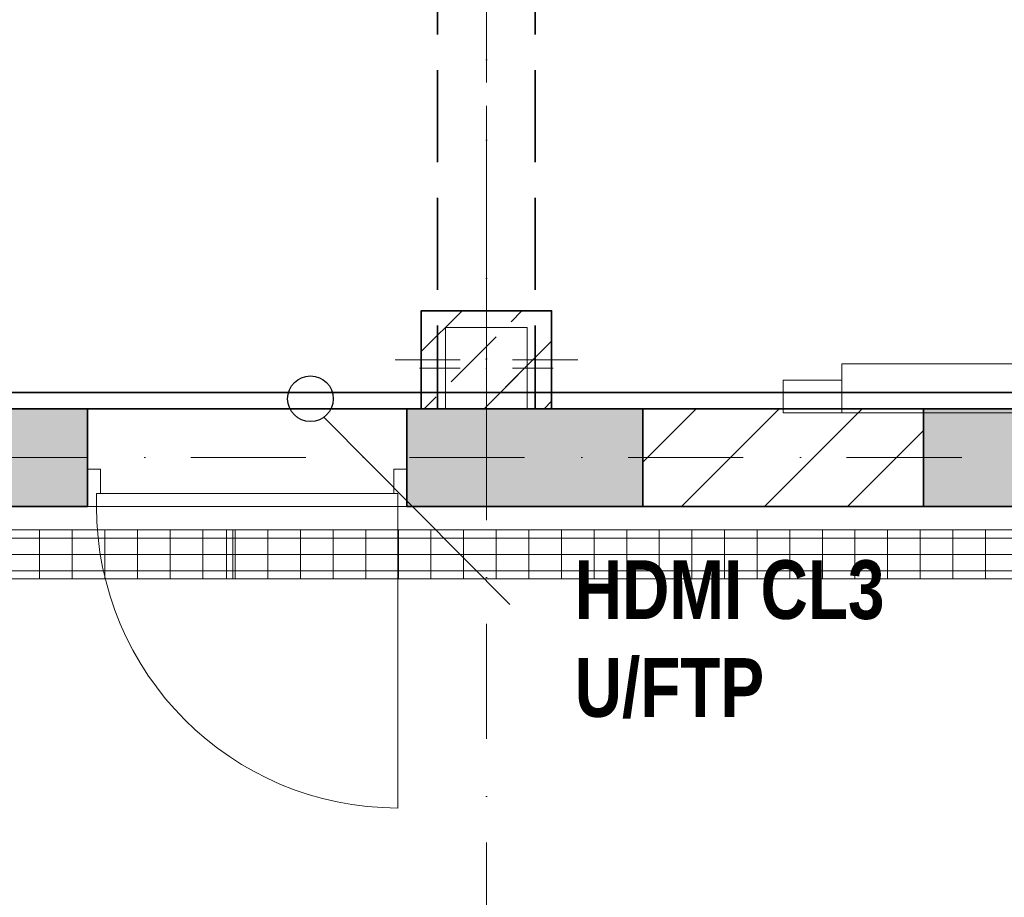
# Model space of a CAD drawing. Header units: millimetres. Extents: x 82175 to 237000, y 24756 to 471700.
# Tile 95 of 256: x 111939 to 114958, y 241211 to 243901. Entities that reach past the tile are written whole.
import ezdxf
from ezdxf.enums import TextEntityAlignment as Align
from ezdxf.lldxf.tags import DXFTag

# ---------------------------------------------------------------- set-up
doc = ezdxf.new("R2010")
doc.units = ezdxf.units.MM
doc.linetypes.add('Krawędzie ukryte', pattern=[3.912222, 2.822222, -1.09])
doc.linetypes.add('Kropki i Kreski', pattern=[6.702778, 3.527778, -1.763889, 0, -1.411111])
for name, color, linetype, lineweight in [('!! kanał podpoaraperowy z gniazdami', 6, 'Continuous', 35), ('#_EL - opis', 7, 'Continuous', 20), ('2DE_PRO_Cblf304L', 30, 'Continuous', 15), ('CP_DETAL', 33, 'Continuous', 9), ('\xa0♦IT - opis', 3, 'SOLID', 30)]:
    doc.layers.add(name, color=color, linetype=linetype, lineweight=lineweight)
for name, color, linetype in [('Drzwi Archicad', 8, 'Continuous'), ('Konstrukcja - Belki', 8, 'Continuous'), ('Konstrukcja - Siatka mod', 8, 'Continuous'), ('Konstrukcja - Słupy', 8, 'Continuous'), ('Konstrukcja - Ściany nośne wew..P', 8, 'Continuous'), ('Wnętrze - Umeblowanie', 8, 'Continuous')]:
    doc.layers.add(name, color=color, linetype=linetype)
doc.styles.add('CP_ATTR', font='ARIAL.TTF')
doc.styles.add('OP_100', font='ARIALN.TTF', dxfattribs={"width": 0.8, "height": 20})
tags = doc.linetypes.add('SOLID', pattern=[10, 10, 0]).pattern_tags.tags
tags[6:7] = [DXFTag(74, 4), DXFTag(75, 0), DXFTag(340, '0'), DXFTag(46, 0.0), DXFTag(50, 0.0), DXFTag(44, 0.0), DXFTag(45, 0.0)]
tags[4:5] = [DXFTag(74, 4), DXFTag(75, 0), DXFTag(340, '0'), DXFTag(46, 0.0), DXFTag(50, 0.0), DXFTag(44, 0.0), DXFTag(45, 0.0)]
pattern_1 = [(45, (-135208.59, 523986.62), (-183.84776, 183.84776), []), (45, (-135300.5, 524078.54), (-183.84776, 183.84776), [195, -65])]

# ---------------------------------------------------------------- blocks, each defined once
blk = doc.blocks.new('2Dcblfmark100')
at = {"color": 3}
for p, q in [((-10, -50), (-10, 50)), ((10, -50), (10, 50))]:
    blk.add_line(p, q, dxfattribs=at)
blk = doc.blocks.new('2dcblf_korcf105v_b150_h105_j5jok0')
at = {"layer": 'CP_DETAL'}
h = blk.add_hatch(dxfattribs=at)
h.set_pattern_fill('_USER', color=256, scale=100, angle=90, style=0, pattern_type=0)
h.set_pattern_definition([(90, (-3e-14, 0), (-100, 6e-15), [])])
h.paths.add_polyline_path([(0, 75), (20100, 75), (20100, -75), (0, -75)])
for p, q in [((0, 75), (20100, 75)), ((0, -75), (20100, -75))]:
    blk.add_line(p, q)
for p, q in [((20100, 50), (0, 50)), ((0, 0), (20100, 0)), ((20100, -50), (0, -50))]:
    blk.add_line(p, q, dxfattribs=at)
at = {"yscale": 1.5}
blk.add_blockref('2Dcblfmark100', (9000, 0), dxfattribs=at)
at = {"linetype": 'ByBlock', "style": 'CP_ATTR', "flags": 9}
for tag in ['NAME', 'NUMBER', 'GROUP', 'ORDER-NO', 'PRODUCER', 'COUPLERS', 'MOUNTDIST', 'MOUNTINGS', 'OTHER', 'WEIGHT', 'DIVIDER', 'COVER']:
    blk.add_attdef(tag, text='', height=0.00005, dxfattribs=at).set_placement((-0.1, 0), align=Align.MIDDLE_LEFT)

msp = doc.modelspace()

# ---------------------------------------------------------------- hatches: boundary and pattern name
at = {"layer": 'Konstrukcja - Słupy', "linetype": 'Continuous', "lineweight": 25}
h = msp.add_hatch(dxfattribs=at)
h.set_pattern_fill('Beton_zbrojony_0004', color=8, style=0, pattern_type=2)
h.set_pattern_definition(pattern_1)
h.paths.add_polyline_path([(113170, 242708.9), (113570, 242708.9), (113570, 243008.9), (113170, 243008.9)])
h = msp.add_hatch(dxfattribs=at)
h.set_pattern_fill('Beton_zbrojony_0004', color=8, style=0, pattern_type=2)
h.set_pattern_definition(pattern_1)
h.paths.add_polyline_path([(113245, 242707.7), (113495, 242707.7), (113495, 242957.7), (113245, 242957.7)])
at = {"layer": 'Konstrukcja - Ściany nośne wew..P', "linetype": 'Continuous', "lineweight": 13}
for points in [[(112146.5, 242708.9), (109325.1, 242708.9), (109325.1, 242408.9), (112146.5, 242408.9)], [(113126.5, 242408.9), (113850, 242408.9), (113850, 242708.9), (113495, 242708.9), (113495, 242707.7), (113245, 242707.7), (113245, 242708.9), (113126.5, 242708.9)], [(118190, 242408.9), (118190, 242708.9), (114710, 242708.9), (114710, 242408.9)]]:
    msp.add_hatch(color=8, dxfattribs=at).paths.add_polyline_path(points)
h = msp.add_hatch(dxfattribs=at)
h.set_pattern_fill('Bloczki_ceramiczne_0004', color=8, style=0, pattern_type=2)
h.set_pattern_definition([(45, (-135208.59, 523986.62), (-127.27922, 127.27922), [])])
h.paths.add_polyline_path([(113850, 242708.9), (113850, 242408.9), (114710, 242408.9), (114710, 242708.9)])

# ---------------------------------------------------------------- linework, layer by layer
at = {"layer": '!! kanał podpoaraperowy z gniazdami'}
msp.add_lwpolyline([(115402.9, 242758.9), (109700.6, 242758.9), (109700.6, 242708.9), (115402.9, 242708.9)], close=True, dxfattribs=at)
at = {"color": 8, "linetype": 'Continuous', "lineweight": 35, "ltscale": 100, "flags": 128}
for points in [[(114710, 242708.9), (113850, 242708.9)], [(113850, 242408.9), (114710, 242408.9)]]:
    msp.add_lwpolyline(points, dxfattribs=at)
at = {"layer": 'Drzwi Archicad', "color": 8, "linetype": 'Continuous', "lineweight": 35, "ltscale": 100}
for p, q in [((112146.5, 242523.9), (112146.5, 242708.9)), ((113126.5, 242523.9), (113126.5, 242708.9)), ((112146.5, 242408.9), (112146.5, 242523.9)), ((112146.5, 242408.9), (112146.5, 242523.9)), ((113126.5, 242408.9), (113126.5, 242523.9)), ((113126.5, 242408.9), (113126.5, 242523.9))]:
    msp.add_line(p, q, dxfattribs=at)
at = {"layer": 'Drzwi Archicad', "color": 8, "linetype": 'Continuous', "lineweight": 13, "ltscale": 100}
for p, q in [((112146.5, 242408.9), (112146.5, 242523.9)), ((112146.5, 242523.9), (112186.5, 242523.9)), ((112186.5, 242523.9), (112186.5, 242448.9)), ((113086.5, 242448.9), (113086.5, 242523.9)), ((113086.5, 242523.9), (113126.5, 242523.9)), ((113126.5, 242523.9), (113126.5, 242408.9)), ((112186.5, 242448.9), (112174.5, 242448.9)), ((112174.5, 242448.9), (112174.5, 242408.9)), ((113098.5, 242448.9), (112174.5, 242448.9)), ((112174.5, 242448.9), (112174.5, 242408.9)), ((113098.5, 242448.9), (113086.5, 242448.9)), ((113098.5, 242408.9), (113098.5, 242448.9)), ((113098.5, 242408.9), (113098.5, 242448.9)), ((112174.5, 242408.9), (112146.5, 242408.9)), ((112174.5, 242408.9), (113098.5, 242408.9)), ((113098.5, 242408.9), (113098.5, 241484.9)), ((113126.5, 242408.9), (113098.5, 242408.9))]:
    msp.add_line(p, q, dxfattribs=at)
msp.add_arc((113098.5, 242408.9), 924, 180, 270, dxfattribs=at)
at = {"layer": 'Konstrukcja - Belki', "color": 8, "linetype": 'Krawędzie ukryte', "lineweight": 35, "ltscale": 100}
for p, q in [((113220, 247658.9), (113220, 242708.9)), ((113520, 247658.9), (113520, 242708.9)), ((113220, 242708.9), (113520, 242708.9))]:
    msp.add_line(p, q, dxfattribs=at)
at = {"layer": 'Konstrukcja - Belki', "color": 8, "linetype": 'Kropki i Kreski', "lineweight": 13, "ltscale": 100}
msp.add_line((113370, 247658.9), (113370, 242708.9), dxfattribs=at)
at = {"layer": 'Konstrukcja - Siatka mod', "color": 8, "linetype": 'Kropki i Kreski', "lineweight": 13, "ltscale": 100}
for p, q in [((113370, 250764.8), (113370, 233800)), ((93022.5, 242558.9), (122467, 242558.9))]:
    msp.add_line(p, q, dxfattribs=at)
at = {"layer": 'Konstrukcja - Słupy', "color": 8, "linetype": 'Continuous', "lineweight": 0, "ltscale": 100}
for p, q in [((113370, 242938.9), (113370, 243088.9)), ((113290, 242858.9), (113090, 242858.9)), ((113450, 242858.9), (113650, 242858.9)), ((113370, 242778.9), (113370, 242628.9))]:
    msp.add_line(p, q, dxfattribs=at)
at = {"layer": 'Konstrukcja - Słupy', "color": 8, "linetype": 'Continuous', "lineweight": 13, "ltscale": 100}
for p, q in [((113370, 242912.7), (113370, 243037.7)), ((113290, 242832.7), (113165, 242832.7)), ((113450, 242832.7), (113575, 242832.7)), ((113370, 242752.7), (113370, 242627.7))]:
    msp.add_line(p, q, dxfattribs=at)
at = {"layer": 'Konstrukcja - Słupy', "color": 8, "linetype": 'Continuous', "lineweight": 35, "ltscale": 100, "flags": 128}
msp.add_lwpolyline([(113170, 242708.9), (113570, 242708.9), (113570, 243008.9), (113170, 243008.9)], close=True, dxfattribs=at)
at = {"layer": 'Konstrukcja - Słupy', "color": 8, "linetype": 'Continuous', "lineweight": 13, "ltscale": 100, "flags": 128}
msp.add_lwpolyline([(113245, 242707.7), (113495, 242707.7), (113495, 242957.7), (113245, 242957.7)], close=True, dxfattribs=at)
at = {"layer": 'Konstrukcja - Słupy', "color": 8, "linetype": 'Continuous', "lineweight": 0, "ltscale": 100}
msp.add_point((113370, 242858.9), dxfattribs=at)
at = {"layer": 'Konstrukcja - Słupy', "color": 8, "linetype": 'Continuous', "lineweight": 13, "ltscale": 100}
msp.add_point((113370, 242832.7), dxfattribs=at)
at = {"layer": 'Konstrukcja - Ściany nośne wew..P', "color": 8, "linetype": 'Continuous', "lineweight": 35, "ltscale": 100}
for p, q in [((112146.5, 242523.9), (112146.5, 242708.9)), ((113126.5, 242523.9), (113126.5, 242708.9)), ((113850, 242708.9), (113850, 242408.9)), ((114710, 242708.9), (114710, 242408.9)), ((112146.5, 242408.9), (112146.5, 242523.9)), ((113126.5, 242408.9), (113126.5, 242523.9))]:
    msp.add_line(p, q, dxfattribs=at)
at = {"layer": 'Konstrukcja - Ściany nośne wew..P', "color": 8, "linetype": 'Continuous', "lineweight": 35, "ltscale": 100, "flags": 128}
for points in [[(112146.5, 242708.9), (109700, 242708.9)], [(113170, 242708.9), (113126.5, 242708.9)], [(113850, 242708.9), (113570, 242708.9)], [(118190, 242708.9), (114710, 242708.9)], [(110440, 242408.9), (112146.5, 242408.9)], [(113126.5, 242408.9), (113850, 242408.9)], [(114710, 242408.9), (116270, 242408.9)]]:
    msp.add_lwpolyline(points, dxfattribs=at)
at = {"layer": 'Konstrukcja - Ściany nośne wew..P', "color": 8, "linetype": 'Krawędzie ukryte', "lineweight": 20, "ltscale": 100, "flags": 128}
for points in [[(113170, 242708.9), (109700, 242708.9)], [(119240, 242708.9), (113570, 242708.9)], [(110440, 242408.9), (116270, 242408.9)]]:
    msp.add_lwpolyline(points, dxfattribs=at)
at = {"layer": 'Wnętrze - Umeblowanie', "color": 8, "linetype": 'Continuous', "lineweight": 13, "ltscale": 100, "flags": 128}
for points in [[(116390, 242846.4), (114460, 242846.4), (114460, 242696.4), (116390, 242696.4)], [(114460, 242696.4), (114280, 242696.4), (114280, 242796.4), (114460, 242796.4)]]:
    msp.add_lwpolyline(points, close=True, dxfattribs=at)
at = {"layer": '\xa0♦IT - opis', "color": 7, "linetype": 'Continuous', "lineweight": 0}
msp.add_line((113442.2, 242108.7), (112871.6, 242682.7), dxfattribs=at)
at = {"layer": '\xa0♦IT - opis', "color": 7}
msp.add_circle((112830.6, 242739.4), 70, dxfattribs=at)

# ---------------------------------------------------------------- block references
at = {"layer": '2DE_PRO_Cblf304L', "rotation": 180}
msp.add_blockref('2dcblf_korcf105v_b150_h105_j5jok0', (121582.7, 242262.2), dxfattribs=at)

# ---------------------------------------------------------------- texts
at = {"layer": '#_EL - opis', "insert": (106221.4, 242123.3), "char_height": 150, "width": 13225.251, "attachment_point": 1, "style": 'OP_100'}
msp.add_mtext('\\fArial|b1|i0|c238|p34;koryto kablowe 150H100 montowane na wysokość 2,35m (spód koryta)', dxfattribs=at)
at = {"layer": '\xa0♦IT - opis', "insert": (113640.6, 242244.4), "char_height": 180, "width": 3733.991, "attachment_point": 1, "style": 'OP_100'}
msp.add_mtext('\\C7;\\fArial|b1|i0|c238|p34;HDMI CL3\\PU/FTP\\P', dxfattribs=at)

doc.saveas('drawing.dxf')
